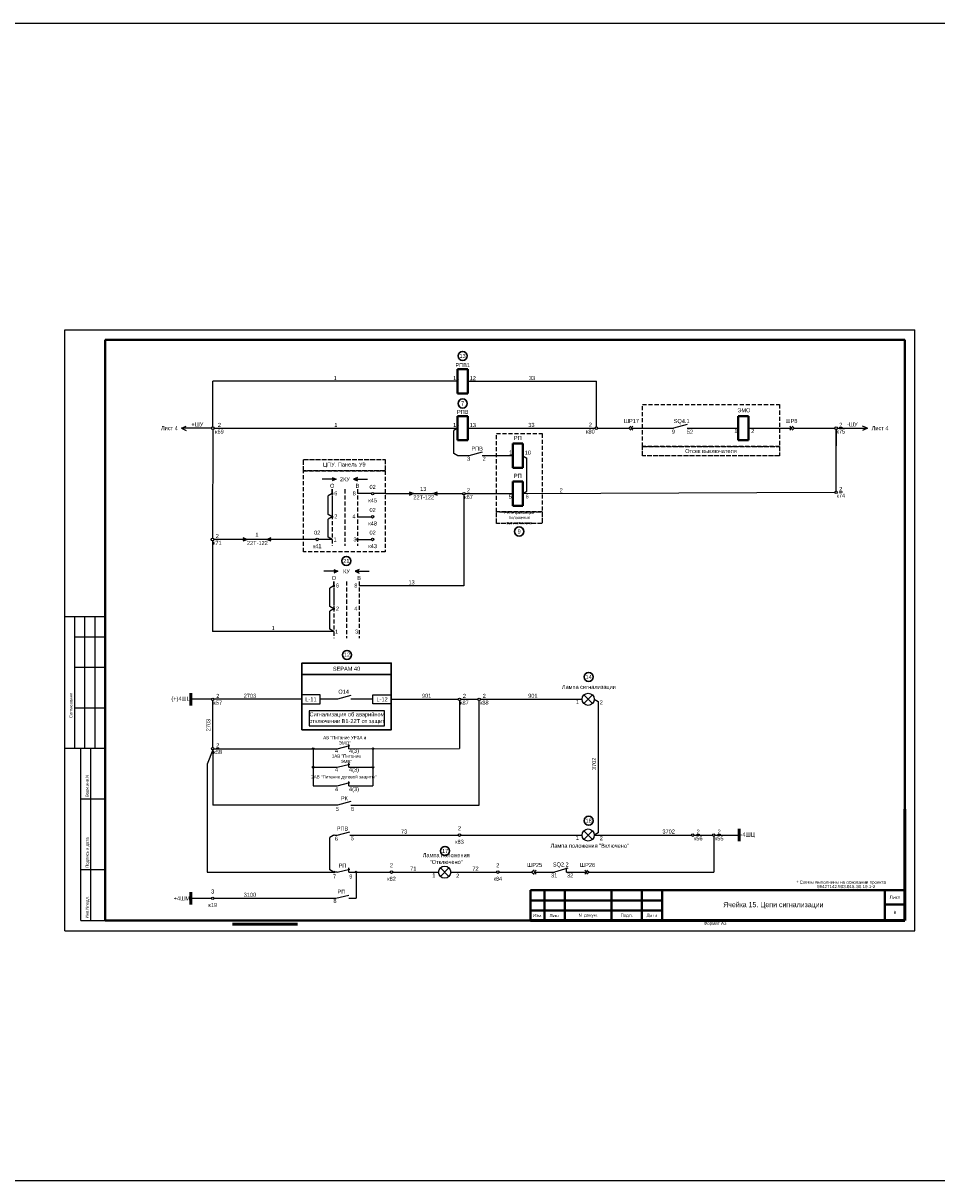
# Model space of a CAD drawing. Header units: millimetres. Extents: x 7700 to 12777, y -2533 to 2568.
# Tile 51 of 74: x 10342 to 10793, y 529 to 1101. Entities that reach past the tile are written whole.
import ezdxf
from ezdxf.enums import TextEntityAlignment as Align

# ---------------------------------------------------------------- set-up
doc = ezdxf.new("R2010")
doc.units = ezdxf.units.MM
doc.linetypes.add('ACAD_ISO02W100', pattern=[15, 12, -3])
doc.linetypes.add('JIS_02_2.0', pattern=[3, 2, -1])
doc.layers.add('основная 0.5', color=7, linetype='Continuous', lineweight=50)
doc.styles.add('SIMPLEX', font='txt', dxfattribs={"height": 5})

msp = doc.modelspace()

# ---------------------------------------------------------------- hatches: boundary and pattern name
h = msp.add_hatch(color=256)
h.dxf.hatch_style = 1
h.paths.add_polyline_path([(10494.24, 874.81), (10496.24, 875.67), (10494.24, 876.52)])
h = msp.add_hatch(color=256)
h.dxf.hatch_style = 1
h.paths.add_polyline_path([(10506.73, 874.81), (10504.73, 875.67), (10506.73, 876.52)])
h = msp.add_hatch(color=256)
h.dxf.hatch_style = 1
h.paths.add_polyline_path([(10532.27, 867.55), (10534.49, 868.49), (10532.27, 869.44)])
h = msp.add_hatch(color=256)
h.dxf.hatch_style = 1
h.paths.add_polyline_path([(10546.18, 869.44), (10543.96, 868.49), (10546.18, 867.55)])
h = msp.add_hatch(color=256)
h.dxf.hatch_style = 1
h.paths.add_polyline_path([(10450.08, 844.93), (10452.3, 845.88), (10450.08, 846.83)])
h = msp.add_hatch(color=256)
h.dxf.hatch_style = 1
h.paths.add_polyline_path([(10464, 846.83), (10461.78, 845.88), (10464, 844.93)])
h = msp.add_hatch(color=256)
h.dxf.hatch_style = 1
h.paths.add_polyline_path([(10495.04, 829.26), (10497.04, 830.11), (10495.04, 830.97)])
h = msp.add_hatch(color=256)
h.dxf.hatch_style = 1
h.paths.add_polyline_path([(10507.53, 829.26), (10505.53, 830.11), (10507.53, 830.97)])
h = msp.add_hatch(color=256)
h.dxf.hatch_style = 1
h.paths.add_polyline_path([(10485.19, 742.43, 1), (10484.4, 742.43, 1)])
h = msp.add_hatch(color=256)
h.dxf.hatch_style = 1
h.paths.add_polyline_path([(10514.73, 742.43, 1), (10513.93, 742.43, 1)])
h = msp.add_hatch(color=256)
h.dxf.hatch_style = 1
h.paths.add_polyline_path([(10485.19, 733.29, 1), (10484.4, 733.29, 1)])
h = msp.add_hatch(color=256)
h.dxf.hatch_style = 1
h.paths.add_polyline_path([(10514.73, 733.29, 1), (10513.93, 733.29, 1)])
h = msp.add_hatch(color=256)
h.dxf.hatch_style = 1
h.paths.add_polyline_path([(10495.45, 699.75, 1), (10494.66, 699.75, 1)])
h = msp.add_hatch(color=256)
h.dxf.hatch_style = 1
h.paths.add_polyline_path([(10495.45, 681.45, 1), (10494.66, 681.45, 1)])
h = msp.add_hatch(color=256)
h.dxf.hatch_style = 1
h.paths.add_polyline_path([(10506.39, 681.45, 1), (10505.6, 681.45, 1)])

# ---------------------------------------------------------------- linework, layer by layer
for p, q in [((10362.07, 652.45), (10362.07, 949.5)), ((10362.07, 949.5), (10782.08, 949.5)), ((10362.07, 652.45), (10362.07, 949.5)), ((10782.08, 652.45), (10782.08, 949.5)), ((10782.08, 652.45), (10782.08, 949.5)), ((10435.19, 901.51), (10435.2, 924.01)), ((10556.19, 924.01), (10435.2, 924.01)), ((10561.19, 924.01), (10624.72, 924.01)), ((10624.72, 901.48), (10624.72, 924.01)), ((10419.71, 900.85), (10422.1, 901.93)), ((10434.53, 900.85), (10419.71, 900.85)), ((10419.71, 900.85), (10422.1, 899.77)), ((10435.19, 900.19), (10435.11, 846.55)), ((10435.85, 900.85), (10556.19, 900.85)), ((10556.19, 900.85), (10554.24, 899.71)), ((10554.26, 888.35), (10554.25, 899.72)), ((10561.19, 900.85), (10624.09, 900.85)), ((10625.34, 900.85), (10640.69, 900.85)), ((10641.73, 900.85), (10662.83, 900.85)), ((10669.5, 902.71), (10662.83, 900.85)), ((10669.5, 900.85), (10694.84, 900.85)), ((10699.84, 900.85), (10721.37, 900.85)), ((10722.4, 900.85), (10742.45, 900.85)), ((10743.11, 869.82), (10743.11, 900.19)), ((10743.11, 900.19), (10743.11, 892.09)), ((10758.6, 900.85), (10756.2, 901.93)), ((10758.6, 900.85), (10756.2, 899.77)), ((10556.23, 887.21), (10554.26, 888.35)), ((10561.69, 887.21), (10556.23, 887.21)), ((10568.36, 889.07), (10561.69, 887.21)), ((10583.39, 887.21), (10568.36, 887.21)), ((10588.39, 887.21), (10590.36, 886.07)), ((10590.36, 869.64), (10590.36, 886.07)), ((10496.24, 875.67), (10489.32, 875.67)), ((10494.24, 876.52), (10496.24, 875.67)), ((10496.24, 875.67), (10494.24, 874.81)), ((10506.73, 876.52), (10504.73, 875.67)), ((10504.73, 875.67), (10506.73, 874.81)), ((10504.73, 875.67), (10511.65, 875.67)), ((10494.23, 868.49), (10494.23, 870.65)), ((10494.23, 868.49), (10492.26, 867.34)), ((10492.26, 858.22), (10492.26, 867.34)), ((10513.56, 868.49), (10506.73, 868.49)), ((10520.35, 868.49), (10514.81, 868.49)), ((10532.27, 869.44), (10534.49, 868.49)), ((10534.49, 868.49), (10532.27, 867.55)), ((10543.96, 868.49), (10546.18, 869.44)), ((10546.18, 867.55), (10543.96, 868.49)), ((10559.28, 867.87), (10559.28, 822.94)), ((10559.91, 868.49), (10583.39, 868.49)), ((10588.39, 868.49), (10590.36, 869.64)), ((10588.39, 868.49), (10742.45, 869.15)), ((10494.23, 857.08), (10492.26, 858.22)), ((10494.23, 857.08), (10492.26, 855.94)), ((10492.28, 847.02), (10492.26, 855.94)), ((10506.73, 857.08), (10513.56, 857.08)), ((10494.25, 845.88), (10492.28, 847.02)), ((10435.11, 845.22), (10435.11, 800.33)), ((10486.16, 845.88), (10435.77, 845.88)), ((10450.08, 846.83), (10452.3, 845.88)), ((10452.3, 845.88), (10450.08, 844.93)), ((10461.78, 845.88), (10464, 846.83)), ((10464, 844.93), (10461.78, 845.88)), ((10494.25, 845.88), (10487.41, 845.88)), ((10506.73, 845.88), (10513.56, 845.88)), ((10497.04, 830.11), (10490.12, 830.11)), ((10495.04, 830.97), (10497.04, 830.11)), ((10497.04, 830.11), (10495.04, 829.26)), ((10507.53, 830.97), (10505.53, 830.11)), ((10505.53, 830.11), (10507.53, 829.26)), ((10505.53, 830.11), (10512.45, 830.11)), ((10495.03, 822.94), (10495.03, 825.1)), ((10495.03, 822.94), (10493.06, 821.8)), ((10493.06, 812.68), (10493.06, 821.8)), ((10559.28, 822.94), (10507.53, 822.94)), ((10495.03, 811.53), (10493.06, 812.68)), ((10382.07, 807.69), (10362.07, 807.69)), ((10367.07, 742.69), (10367.07, 807.69)), ((10372.07, 742.69), (10372.07, 807.69)), ((10377.07, 742.69), (10377.07, 807.69)), ((10495.03, 811.53), (10493.06, 810.39)), ((10493.08, 801.47), (10493.06, 810.39)), ((10495.05, 800.33), (10493.08, 801.47)), ((10367.07, 797.69), (10382.07, 797.69)), ((10495.03, 800.34), (10435.11, 800.33)), ((10367.07, 782.69), (10382.07, 782.69)), ((10434.56, 766.86), (10424.38, 766.86)), ((10479.22, 766.86), (10435.82, 766.86)), ((10496.77, 766.89), (10488.22, 766.86)), ((10503.44, 768.75), (10496.77, 766.89)), ((10514.35, 766.89), (10503.44, 766.89)), ((10523.35, 766.86), (10556.45, 766.86)), ((10557.71, 766.86), (10566.19, 766.86)), ((10557.71, 766.86), (10566.19, 766.86)), ((10567.45, 766.86), (10570.35, 766.86)), ((10567.45, 766.86), (10617.69, 766.86)), ((10367.07, 762.69), (10382.07, 762.69)), ((10435.19, 743.06), (10435.19, 766.23)), ((10557.08, 766.23), (10557.08, 742.5)), ((10566.82, 714.48), (10566.82, 766.23)), ((10625.66, 765.72), (10625.66, 700.89)), ((10362.07, 742.69), (10382.07, 742.69)), ((10370.07, 657.5), (10370.07, 742.69)), ((10374.94, 657.5), (10374.94, 742.69)), ((10435.19, 741.8), (10432.44, 734.74)), ((10435.19, 741.8), (10435.19, 714.48)), ((10435.82, 742.43), (10484.8, 742.43)), ((10484.8, 742.43), (10496.59, 742.43)), ((10484.8, 742.43), (10484.8, 724.15)), ((10502.38, 742.43), (10557.08, 742.5)), ((10514.33, 742.43), (10514.33, 724.15)), ((10432.44, 734.74), (10432.44, 681.45)), ((10484.8, 733.29), (10496.59, 733.29)), ((10502.38, 733.29), (10514.33, 733.29)), ((10484.8, 724.15), (10496.59, 724.15)), ((10502.38, 724.15), (10514.33, 724.15)), ((10370.07, 717.69), (10382.07, 717.69)), ((10503.44, 716.34), (10496.77, 714.48)), ((10496.77, 714.48), (10435.19, 714.48)), ((10503.44, 714.48), (10566.82, 714.48)), ((10494.71, 699.55), (10493.08, 698.6)), ((10493.08, 682.59), (10493.08, 698.6)), ((10495.45, 699.75), (10496.59, 699.75)), ((10502.94, 699.75), (10556.45, 699.75)), ((10557.71, 699.75), (10617.69, 699.75)), ((10623.69, 699.75), (10671.67, 699.75)), ((10672.93, 699.75), (10682.04, 699.75)), ((10682.67, 699.12), (10682.67, 681.45)), ((10683.3, 699.75), (10695.26, 699.75)), ((10370.07, 682.69), (10382.07, 682.69)), ((10432.44, 681.45), (10494.66, 681.45)), ((10494.71, 681.64), (10493.08, 682.59)), ((10496.59, 681.45), (10495.45, 681.45)), ((10502.38, 681.45), (10506.55, 681.45)), ((10506.55, 681.45), (10522.9, 681.45)), ((10524.16, 681.45), (10546.77, 681.45)), ((10552.77, 681.45), (10575.39, 681.45)), ((10576.65, 681.45), (10592.88, 681.45)), ((10593.92, 681.45), (10603.99, 681.45)), ((10610.66, 683.31), (10603.99, 681.45)), ((10609.99, 681.45), (10609.99, 683.49)), ((10609.99, 681.45), (10620.07, 681.45)), ((10621.1, 681.45), (10682.67, 681.45)), ((10424.38, 668.5), (10434.56, 668.5)), ((10435.82, 668.5), (10496.03, 668.5)), ((10502.38, 668.49), (10505.99, 668.5)), ((10362.07, 652.45), (10782.08, 652.45)), ((10370.07, 657.5), (10382.07, 657.5))]:
    msp.add_line(p, q)
at = {"lineweight": 40}
for p, q in [((10382.07, 944.5), (10777.16, 944.5)), ((10777.16, 944.5), (10777.16, 657.5)), ((10561.19, 930.01), (10556.19, 930.01)), ((10556.19, 930.01), (10556.19, 918.01)), ((10561.19, 918.01), (10561.19, 930.01)), ((10561.19, 918.01), (10556.19, 918.01)), ((10561.19, 906.85), (10556.19, 906.85)), ((10556.19, 906.85), (10556.19, 894.85)), ((10561.19, 894.85), (10561.19, 906.85)), ((10699.84, 906.85), (10694.84, 906.85)), ((10694.84, 906.85), (10694.84, 894.85)), ((10699.84, 894.85), (10699.84, 906.85)), ((10561.19, 894.85), (10556.19, 894.85)), ((10588.39, 893.21), (10583.39, 893.21)), ((10583.39, 893.21), (10583.39, 881.21)), ((10588.39, 881.21), (10588.39, 893.21)), ((10699.84, 894.85), (10694.84, 894.85)), ((10588.39, 881.21), (10583.39, 881.21)), ((10588.39, 874.49), (10583.39, 874.49)), ((10583.39, 874.49), (10583.39, 862.49)), ((10588.39, 862.49), (10588.39, 874.49)), ((10588.39, 862.49), (10583.39, 862.49)), ((10592.16, 672.49), (10657.16, 672.49)), ((10767.16, 672.5), (10767.16, 657.5)), ((10592.16, 667.49), (10657.16, 667.49)), ((10767.16, 665.5), (10777.16, 665.5)), ((10592.16, 662.49), (10657.16, 662.49)), ((10382.07, 657.5), (10777.16, 657.5))]:
    msp.add_line(p, q, dxfattribs=at)
at = {"linetype": 'Continuous', "lineweight": 40}
msp.add_line((10382.07, 944.5), (10382.07, 657.5), dxfattribs=at)
at = {"color": 7}
for p, q in [((10743.78, 900.85), (10758.6, 900.85)), ((10520.35, 868.49), (10558.65, 868.49)), ((10623.69, 766.86), (10625.66, 765.72)), ((10496.59, 742.43), (10502.94, 743.95)), ((10502.38, 742.43), (10502.38, 744.53)), ((10496.59, 733.29), (10502.94, 734.81)), ((10502.38, 733.29), (10502.38, 735.38)), ((10496.59, 724.15), (10502.94, 725.67)), ((10502.38, 724.15), (10502.38, 726.24)), ((10496.59, 699.75), (10502.94, 701.27)), ((10625.66, 700.89), (10623.69, 699.75)), ((10496.59, 681.45), (10502.94, 682.97)), ((10502.38, 681.45), (10502.38, 683.54)), ((10496.03, 668.5), (10502.38, 670.02))]:
    msp.add_line(p, q, dxfattribs=at)
at = {"linetype": 'JIS_02_2.0'}
for p, q in [((10494.23, 870.65), (10494.23, 861.86)), ((10494.23, 870.65), (10494.23, 857.09)), ((10500.48, 870.65), (10500.48, 842.69)), ((10506.73, 870.65), (10506.73, 842.69)), ((10494.23, 866.86), (10494.23, 842.69)), ((10495.03, 825.1), (10495.03, 816.3)), ((10495.03, 825.1), (10495.03, 811.53)), ((10501.28, 825.1), (10501.28, 797.14)), ((10507.53, 825.1), (10507.53, 797.14)), ((10495.03, 821.3), (10495.03, 797.14))]:
    msp.add_line(p, q, dxfattribs=at)
at = {"linetype": 'Continuous'}
for p, q in [((10382.07, 798.51), (10382.07, 778.51)), ((10382.07, 758.51), (10382.07, 738.51))]:
    msp.add_line(p, q, dxfattribs=at)
at = {"color": 1, "lineweight": 50}
for p, q in [((10424.38, 769.86), (10424.38, 763.86)), ((10424.38, 671.5), (10424.38, 665.5))]:
    msp.add_line(p, q, dxfattribs=at)
at = {"color": 2}
for p, q in [((10622.82, 764.74), (10618.56, 768.98)), ((10618.58, 764.73), (10622.8, 769))]:
    msp.add_line(p, q, dxfattribs=at)
at = {"color": 1}
for p, q in [((10622.82, 697.63), (10618.56, 701.86)), ((10618.58, 697.61), (10622.8, 701.88))]:
    msp.add_line(p, q, dxfattribs=at)
at = {"color": 5, "lineweight": 50}
msp.add_line((10695.26, 696.75), (10695.26, 702.75), dxfattribs=at)
at = {"color": 3}
for p, q in [((10551.9, 679.33), (10547.65, 683.56)), ((10547.67, 679.31), (10551.88, 683.58))]:
    msp.add_line(p, q, dxfattribs=at)
at = {"lineweight": 50}
msp.add_line((10477.01, 655.67), (10444.95, 655.67), dxfattribs=at)
at = {"color": 2}
msp.add_lwpolyline([(7701.96, 1101.04), (12739.64, 1101.04), (12739.64, 528.85), (7701.96, 528.85)], close=True, dxfattribs=at)
at = {"color": 32, "linetype": 'JIS_02_2.0', "true_color": 0xcd6928}
for points in [[(10647.51, 912.52), (10715.17, 912.52), (10715.17, 891.81), (10647.51, 891.81)], [(10575.3, 898.15), (10597.97, 898.15), (10597.97, 859.47), (10575.3, 859.47)], [(10480.03, 879.75), (10520.35, 879.75), (10520.35, 839.69), (10480.03, 839.69)]]:
    msp.add_lwpolyline(points, close=True, dxfattribs=at)
for points in [[(10641.73, 901.88), (10640.69, 900.85), (10641.73, 899.82)], [(10642.76, 901.88), (10641.73, 900.85), (10642.76, 899.82)], [(10720.34, 901.88), (10721.37, 900.85), (10720.34, 899.82)], [(10721.37, 901.88), (10722.4, 900.85), (10721.37, 899.82)], [(10505.99, 681.45), (10505.99, 668.5)], [(10593.92, 682.48), (10592.88, 681.45), (10593.92, 680.41)], [(10594.95, 682.48), (10593.92, 681.45), (10594.95, 680.41)], [(10619.04, 682.48), (10620.07, 681.45), (10619.04, 680.41)], [(10620.07, 682.48), (10621.1, 681.45), (10620.07, 680.41)]]:
    msp.add_lwpolyline(points)
at = {"color": 32, "linetype": 'ACAD_ISO02W100', "ltscale": 0.2, "true_color": 0xcd6928}
for points in [[(10647.51, 891.81), (10647.51, 891.81), (10715.17, 891.81), (10715.17, 887.22), (10647.51, 887.22), (10647.51, 891.81)], [(10480.03, 885.43), (10480.03, 885.43), (10520.35, 885.43), (10520.35, 879.75), (10480.03, 879.75), (10480.03, 885.43)], [(10576.87, 859.47), (10576.87, 859.47), (10597.97, 859.47), (10597.97, 853.79), (10575.3, 853.79), (10575.3, 859.47)]]:
    msp.add_lwpolyline(points, dxfattribs=at)
at = {"color": 7, "const_width": 0.5}
for points in [[(10493.86, 868.49, -1), (10494.61, 868.49, -1)], [(10493.86, 857.09, -1), (10494.61, 857.09, -1)]]:
    msp.add_lwpolyline(points, format="xyb", close=True, dxfattribs=at)
at = {"const_width": 0.5}
for points in [[(10506.36, 845.88, 1), (10507.11, 845.88, 1)], [(10494.66, 822.94, -1), (10495.41, 822.94, -1)], [(10494.66, 811.53, -1), (10495.41, 811.53, -1)]]:
    msp.add_lwpolyline(points, format="xyb", close=True, dxfattribs=at)
at = {"lineweight": 30}
msp.add_lwpolyline([(10479.22, 784.79), (10479.22, 784.79), (10523.35, 784.79), (10523.35, 779.1), (10479.22, 779.1), (10479.22, 784.79)], dxfattribs=at)
msp.add_lwpolyline([(10479.22, 779.1), (10523.35, 779.1), (10523.35, 751.82), (10479.22, 751.82)], close=True, dxfattribs=at)
for points in [[(10479.22, 764.61), (10488.22, 764.61), (10488.22, 769.11), (10479.22, 769.11)], [(10523.35, 764.61), (10514.35, 764.61), (10514.35, 769.11), (10523.35, 769.11)], [(10482.91, 753.76), (10520.13, 753.76), (10520.13, 761.17), (10482.91, 761.17)]]:
    msp.add_lwpolyline(points, close=True)
for centre in [(10558.62, 936.57), (10558.62, 913.05), (10586.57, 849.78), (10501.22, 835.24), (10501.49, 788.8), (10620.9, 777.9), (10620.9, 706.82), (10549.98, 691.92)]:
    msp.add_circle(centre, 2.25, dxfattribs=at)
for centre, radius in [((10435.19, 900.85), 0.663), ((10624.72, 900.85), 0.629), ((10743.11, 900.85), 0.663), ((10743.11, 869.16), 0.663), ((10514.18, 868.49), 0.629), ((10559.28, 868.49), 0.629), ((10514.18, 857.08), 0.629), ((10435.11, 845.88), 0.663), ((10486.79, 845.88), 0.629), ((10435.19, 766.86), 0.629), ((10557.08, 766.86), 0.629), ((10566.82, 766.86), 0.629), ((10620.69, 766.86), 3), ((10435.19, 742.43), 0.629), ((10484.8, 742.43), 0.396), ((10514.33, 742.43), 0.396), ((10484.8, 733.29), 0.396), ((10514.33, 733.29), 0.396), ((10557.08, 699.75), 0.629), ((10620.69, 699.75), 3), ((10672.3, 699.75), 0.629), ((10682.67, 699.75), 0.629), ((10495.05, 681.45), 0.396), ((10505.99, 681.45), 0.396), ((10523.53, 681.45), 0.629), ((10549.77, 681.45), 3), ((10576.02, 681.45), 0.629), ((10435.19, 668.5), 0.629)]:
    msp.add_circle(centre, radius)
at = {"color": 7}
msp.add_circle((10514.18, 845.88), 0.629, dxfattribs=at)
at = {"layer": 'основная 0.5', "color": 0}
for p, q in [((10777.16, 657.5), (10777.16, 712.5)), ((10592.16, 657.5), (10777.16, 657.5))]:
    msp.add_line(p, q, dxfattribs=at)
at = {"layer": 'основная 0.5', "lineweight": 40}
for p, q in [((10592.16, 672.49), (10592.16, 657.5)), ((10599.16, 657.5), (10599.16, 672.49)), ((10609.16, 657.5), (10609.16, 672.49)), ((10632.16, 657.5), (10632.16, 672.49)), ((10647.16, 657.5), (10647.16, 672.49)), ((10657.16, 657.5), (10657.16, 672.5)), ((10657.16, 672.5), (10777.16, 672.5))]:
    msp.add_line(p, q, dxfattribs=at)

# ---------------------------------------------------------------- texts
at = {"color": 7, "style": 'SIMPLEX'}
for s, p in [('11', (10553.93, 924.64)), ('12', (10562.13, 924.57)), ('SQ4.1', (10662.92, 903.36)), ('14', (10553.93, 901.48)), ('13', (10562.13, 901.41)), ('9', (10662.01, 898.12)), ('52', (10669.43, 898.11)), ('1', (10692.86, 898.4)), ('2', (10701.17, 898.4)), ('РПВ', (10562.97, 889.72)), ('1', (10581.65, 887.84)), ('10', (10589.33, 887.77)), ('3', (10560.87, 884.75)), ('2', (10568.51, 884.74)), ('5', (10581.41, 866.04)), ('6', (10589.73, 866.04))]:
    msp.add_text(s, height=2, rotation=360, dxfattribs=at).set_placement(p)
at = {"color": 4, "style": 'SIMPLEX'}
for p in [(10539.44, 865.71), (10457.25, 843.1)]:
    msp.add_text('22Т-122', height=2, rotation=360, dxfattribs=at).set_placement(p, align=Align.CENTER)
at = {"linetype": 'Continuous', "style": 'SIMPLEX'}
for s, p in [('Согласовано', (10365.9, 757.56)), ('Взам.инв.N', (10373.9, 718.56)), ('Подпись и дата', (10373.9, 683.56)), ('Инв.Nподл.', (10373.9, 658.56))]:
    msp.add_text(s, height=1.5, rotation=90, dxfattribs=at).set_placement(p)
at = {"style": 'SIMPLEX'}
for s, p in [('1', (10614.57, 764.51)), ('2', (10626.37, 764.31)), ('4', (10495.59, 740.4)), ('4(3)', (10502.53, 740.37)), ('4', (10495.59, 731.06)), ('4(3)', (10502.53, 731.08)), ('4', (10495.59, 721.48)), ('4(3)', (10502.53, 721.47)), ('РК', (10498.49, 716.97)), ('5', (10496.02, 711.69)), ('6', (10503.46, 711.68)), ('6', (10495.45, 696.92)), ('5', (10503.44, 697.16)), ('1', (10614.57, 697.39)), ('2', (10626.37, 697.2)), ('SQ2.2', (10603.2, 684.21)), ('7', (10494.61, 678.3)), ('9', (10502.67, 678.28)), ('1', (10543.65, 678.85)), ('2', (10555.45, 678.66)), ('31', (10602.31, 678.8)), ('32', (10610.2, 678.81)), ('8', (10494.82, 666.21))]:
    msp.add_text(s, height=2, dxfattribs=at).set_placement(p)
at = {"color": 7, "char_height": 2, "attachment_point": 5, "style": 'SIMPLEX'}
for s, insert, width in [('РПВ1', (10558.69, 932.02), 9), ('1', (10495.7, 925.63), 9), ('33', (10592.95, 925.63), 9), ('РПВ', (10558.69, 908.9), 9), ('ШР17', (10642.02, 904.39), 9), ('ШР8', (10721.08, 904.39), 9), ('Лист 4', (10413.8, 900.85), 9.0099), ('+ШУ', (10427.58, 902.69), 9.0099), ('2\\Pк69', (10438.5, 900.8), 9), ('1', (10496.02, 902.47), 9), ('33', (10592.64, 902.47), 9), ('2\\Pк80', (10621.75, 900.85), 9), ('\\pt8;{\\L2\\P}к75', (10745.46, 900.85), 9), ('-ШУ', (10751.18, 902.69), 9.0099), ('Лист 4', (10764.89, 900.85), 9.0099), ('РП', (10585.89, 896.03), 9), ('Отсек выключателя ', (10681.34, 889.52), 67.6608), ('ЦПУ. Панель У9', (10500.19, 882.59), 40.3169), ('2КУ', (10500.49, 875.61), 9), ('О', (10494.23, 872.36), 9), ('6', (10496, 868.64), 9), ('8', (10505.1, 868.63), 9), ('В', (10506.72, 872.36), 9), ('02\\P\\Pк45', (10514.18, 868.49), 9), ('13', (10539.22, 870.82), 9), ('2\\Pк67', (10561.55, 868.49), 9), ('2', (10607.34, 870.12), 6.6478), ('\\pt8;{\\L2\\P}к74', (10745.46, 869.16), 9), ('2', (10496, 857.23), 9), ('4', (10504.97, 857.23), 9), ('02\\P\\Pк48', (10514.18, 857.08), 9), ('2{\\L\\P\\pt8;}к71', (10437.46, 845.88), 9), ('1', (10457.04, 848.2), 9), ('02\\P\\Pк41', (10486.79, 845.88), 9), ('1', (10495.59, 845.83), 9), ('3', (10505.48, 845.88), 9), ('02\\P\\Pк43', (10514.18, 845.88), 9), ('КУ', (10501.29, 830.13), 9), ('О', (10495.03, 826.81), 9), ('6', (10496.8, 823.09), 9), ('8', (10505.9, 823.07), 9), ('В', (10507.52, 826.81), 9), ('13', (10533.41, 824.67), 9), ('2', (10496.8, 811.68), 9), ('4', (10505.9, 811.67), 9), ('1', (10465.07, 802.06), 9), ('1', (10496.4, 800.27), 9), ('3', (10506.28, 800.32), 9), ('901', (10593.34, 768.59), 4.8313)]:
    msp.add_mtext(s, dxfattribs=dict(at, insert=insert, width=width))
at = {"attachment_point": 5, "style": 'SIMPLEX'}
for s, insert, char_height, width in [('13', (10558.62, 936.57), 2, 4.3874), ('7', (10558.62, 913.05), 2, 4.3874), ('ЭМО', (10697.6, 909.7), 2, 14.9462), ('РП', (10585.89, 877.31), 2, 5), ('Реле фиксации положения выключателя', (10586.64, 856.63), 1.5, 22.6735), ('9', (10586.57, 849.78), 2, 4.3874), ('21', (10501.22, 835.24), 2, 4.3874), ('12', (10501.49, 788.88), 2, 4.3874), ('SEPAM 40', (10501.28, 781.94), 2, 44.125), ('14', (10620.9, 777.9), 2, 4.3874), ('Лампа сигнализации', (10621.01, 772.68), 2, 31.8075), ('(+)4ШЦ', (10419.56, 766.86), 2, 9.6305), ('{\\L2}\\Pк57', (10437.69, 766.86), 2, 4.3874), ('2703', (10453.59, 768.59), 2, 4.3874), ('L-11', (10483.72, 766.86), 2, 9), ('О14', (10499.86, 770.61), 2, 4.3874), ('L-12', (10518.85, 766.86), 2, 9), ('901', (10540.85, 768.59), 2, 4.3874), ('2\\Pк87', (10559.52, 766.86), 2, 4.3874), ('2\\Pк88', (10569.33, 766.86), 2, 4.3874), ('Сигнализация об аварийном отключении В1-22Т от защит', (10501.52, 757.46), 2, 37.2194), ('{\\L2}\\Pк58', (10437.69, 742.43), 2, 4.3874), ('АВ "Питание УРЗА и ЭМО"', (10500.38, 746.59), 1.6, 22.9313), ('1АВ "Питание ЭМВ"', (10501.17, 737.44), 1.6, 16.2625), ('2АВ "Питание дуговой защиты"', (10499.99, 728.3), 1.6, 31.7583), ('РПВ', (10499.3, 702.98), 2, 4.3874), ('2\\P\\Pк83', (10557.08, 699.75), 2, 4.3874), ('18', (10620.9, 706.82), 2, 4.3874), ('73', (10529.7, 701.48), 2, 4.3874), ('3702', (10660.43, 701.48), 2, 4.3874), ('{\\L2\\P}к56', (10675.02, 699.75), 2, 4.3874), ('{\\L2\\P}к55', (10685.39, 699.75), 2, 4.3874), ('-4ШЦ', (10699.45, 699.75), 2, 8.379), ('17', (10549.98, 691.92), 2, 4.3874), ('Лампа положения "Включено"', (10621.47, 694.44), 2, 35.9425), ('Лампа положения "Отключено"', (10550.55, 688.13), 2, 35.0719), ('РП', (10499.3, 684.68), 2, 4.3874), ('2\\P\\Pк82', (10523.53, 681.45), 2, 4.3874), ('71', (10534.27, 683.18), 2, 4.3874), ('72', (10565.01, 683.18), 2, 4.3874), ('2\\P\\Pк84', (10576.02, 681.45), 2, 4.3874), ('ШР25', (10594.21, 684.98), 2, 4.3874), ('ШР26', (10620.36, 684.98), 2, 4.3874), ('+4ШМ', (10419.94, 668.5), 2, 8.9722), ('3\\P\\Pк19', (10435.19, 668.5), 2, 4.3874), ('3100', (10453.59, 670.23), 2, 6.6445), ('РП', (10498.74, 671.74), 2, 4.3874)]:
    msp.add_mtext(s, dxfattribs=dict(at, insert=insert, char_height=char_height, width=width))
at = {"char_height": 2, "width": 4.3874, "attachment_point": 5, "rotation": 90, "style": 'SIMPLEX'}
for s, insert in [('2703', (10433.04, 754.11)), ('3702', (10623.56, 734.96))]:
    msp.add_mtext(s, dxfattribs=dict(at, insert=insert))
at = {"lineweight": 35, "attachment_point": 5, "line_spacing_factor": 0.8, "style": 'SIMPLEX'}
for s, insert, char_height, width in [('\\pi-4.8,l6.4,t6.4;*^IСхемы выполнены на основании проекта 59427142.903.015.Э0.19.1-2', (10744.91, 675.37), 1.6, 63.4433), ('{\\Fromans|c204;Лист}', (10772.16, 669), 1.6, 10), ('Ячейка 15. Цепи сигнализации', (10712.16, 665), 2.5, 110), ('{\\Fromans|c204;Изм.}', (10595.66, 659.99), 1.6, 7), ('{\\Fromans|c204;Лист}', (10604.16, 659.99), 1.6, 10), ('{\\Fromans|c0;N \\Fromans|c204;докум.}', (10620.66, 659.99), 1.6, 23), ('{\\Fromans|c204;Подп.}', (10639.66, 659.99), 1.6, 15), ('{\\Fromans|c204;Дата}', (10652.16, 659.99), 1.6, 10), ('{\\Fromans|c204;8}', (10772.16, 661.5), 1.6, 10)]:
    msp.add_mtext(s, dxfattribs=dict(at, insert=insert, char_height=char_height, width=width))
at = {"lineweight": 30, "insert": (10677.76, 656.97), "char_height": 1.6, "attachment_point": 1, "style": 'SIMPLEX'}
msp.add_mtext_dynamic_manual_height_columns('Формат А3', width=45.8537, gutter_width=12.5, heights=[0], dxfattribs=at)

doc.saveas('drawing.dxf')
